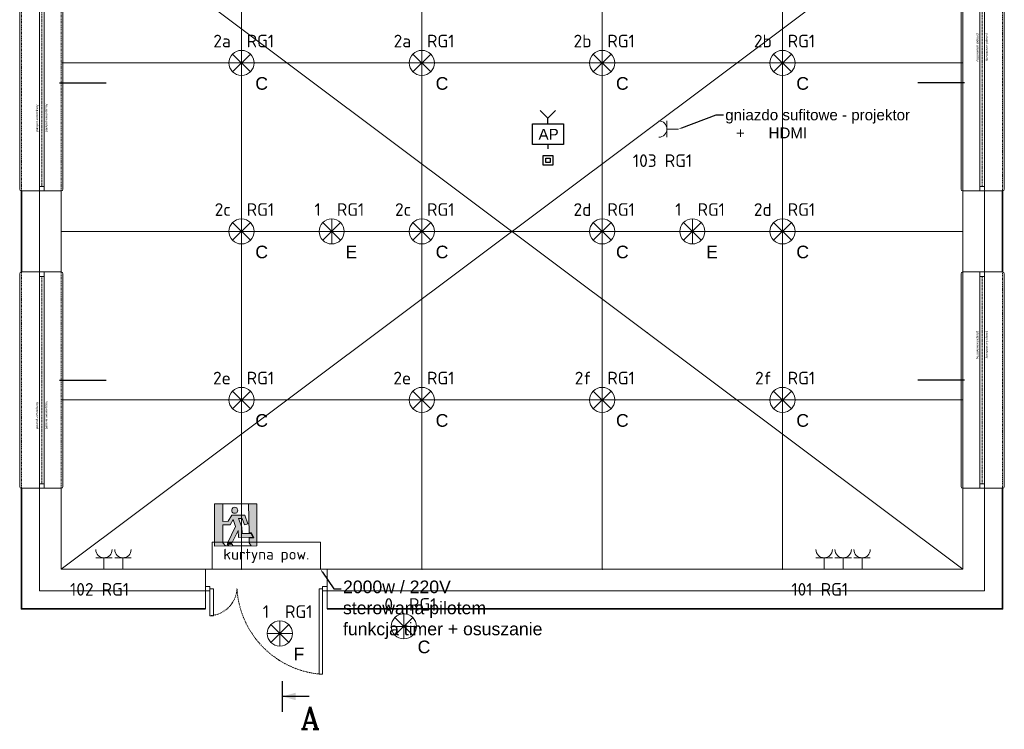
# Model space of a CAD drawing. Header units: millimetres. Extents: x -6697 to 21546, y -3389 to 18959.
# Tile 94 of 153: x 2423 to 3515, y 5432 to 6220. Entities that reach past the tile are written whole.
import ezdxf
from ezdxf import colors
from ezdxf.entities.mleader import LeaderData, LeaderLine
from ezdxf.enums import TextEntityAlignment as Align
from ezdxf.math import Vec2, Vec3

# ---------------------------------------------------------------- set-up
doc = ezdxf.new("R2010")
doc.units = ezdxf.units.MM
doc.linetypes.add('0.5_0.5', pattern=[1, 0.5, -0.5])
doc.linetypes.add('JIS_02_0.7', pattern=[1.35, 0.75, -0.6])
for name, color, linetype in [('BD_txg', 3, 'Continuous'), ('drzwi', 6, 'Continuous'), ('PDF _Geometria', 7, 'Continuous'), ('PDF _Wypełnienia brył', 7, 'Continuous')]:
    doc.layers.add(name, color=color, linetype=linetype)
doc.layers.add('def', color=7, linetype='Continuous', plot=False)
doc.layers.add('pomocnicze', color=6, linetype='Continuous', plot=False)
for name, color, linetype, lineweight in [('elewacje', 7, 'Continuous', 9), ('oswietlenie opisy', 7, 'Continuous', 20), ('oswietlenie oprawy', 150, 'Continuous', 20), ('sciany_wew', 7, 'Continuous', 18), ('sciany_zew', 7, 'Continuous', 35), ('stolarka_mysz_drzwi', 7, 'Continuous', 5), ('stolarka_mysz_okna', 7, 'Continuous', 5), ('tabelka', 7, 'Continuous', 5)]:
    doc.layers.add(name, color=color, linetype=linetype, lineweight=lineweight)
doc.layers.add('gniazda', color=7, linetype='Continuous', lineweight=13, true_color=0x2775b9)
doc.layers.add('wyposażenie', color=7, linetype='Continuous', lineweight=5, true_color=0x999999)
doc.layers.add('pomocnicza', color=6, linetype='Continuous', lineweight=20, plot=False)
doc.styles.add('ISO', font='isocpeur.ttf')
doc.styles.add('ROMANC', font='ROMANC.SHX', dxfattribs={"width": 0.9})
doc.styles.get("Standard").update_dxf_attribs({"font": 'arial.ttf'})

# ---------------------------------------------------------------- blocks, each defined once
blk = doc.blocks.new('ST2')
blk.add_line((13.77, 0), (0, 0))
blk.add_solid([(6.84, -1.95), (6.84, 1.95), (0, 0)])
blk = doc.blocks.new('eprzv')
blk.add_line((47.9, 0), (-47.9, 0))
at = {"xscale": 6, "yscale": 6, "zscale": 6, "rotation": 270}
blk.add_blockref('ST2', (0, 0), dxfattribs=at)
at = {"style": 'ROMANC'}
blk.add_attdef('PRZ', text='', height=70, rotation=270, dxfattribs=at).set_placement((32.1, -86), align=Align.CENTER)
blk = doc.blocks.new('*U315')
at = {"layer": 'pomocnicze'}
blk.add_lwpolyline([(-19.5, -120), (-71.5, -120)], dxfattribs=at)
at = {"layer": 'stolarka_mysz_okna', "linetype": 'JIS_02_0.7'}
for points in [[(-21.5, 0), (-21.5, -240)], [(22.5, 0), (22.5, -240)]]:
    blk.add_lwpolyline(points, dxfattribs=at)
at = {"layer": 'stolarka_mysz_okna'}
for points in [[(-2.5, 0), (-2.5, -5), (2.5, -5), (2.5, 0)], [(-2.5, -235), (-2.5, -240), (2.5, -240), (2.5, -235)]]:
    blk.add_lwpolyline(points, close=True, dxfattribs=at)
for points in [[(-23.5, -2), (-23.5, -238)], [(-2.5, -5), (-2.5, -235)], [(2.5, -5), (2.5, -235)], [(24.5, -2), (24.5, -238)]]:
    blk.add_lwpolyline(points, dxfattribs=at)
at = {"layer": 'stolarka_mysz_okna', "linetype": '0.5_0.5'}
blk.add_lwpolyline([(0, -235), (0, -5)], dxfattribs=at)
at = {"layer": 'stolarka_mysz_okna'}
for centre, start, end in [((-21.5, -2), 90, 180), ((22.5, -2), 0, 90), ((-21.5, -238), 180, 270), ((22.5, -238), 270, 0)]:
    blk.add_arc(centre, 2, start, end, dxfattribs=at)
at = {"style": 'ISO', "flags": 9}
for tag, p in [('KLASA_ODPORNOSCI', (162.7, -22.5)), ('MATERIAL', (162.7, -49.6)), ('KOLOR_OKNA', (163.1, -72.4))]:
    blk.add_attdef(tag, p, '', height=14, dxfattribs=at)
at = {"layer": 'def', "color": 9, "true_color": 0xc7c8ca, "char_height": 2.5, "attachment_point": 1, "rotation": 270}
for s, insert in [('parapet wewnetrzny', (-3.8, -65.4)), ('parapet zewnetrzny', (6.8, -65.4))]:
    blk.add_mtext_dynamic_manual_height_columns(s, width=37.13, gutter_width=12.5, heights=[0], dxfattribs=dict(at, insert=insert))
blk = doc.blocks.new('*U159')
at = {"layer": 'stolarka_mysz_drzwi'}
for points in [[(9, 0), (9, 95), (5, 95), (5, 0)], [(0, -2.5), (5, -2.5), (5, 2.5), (0, 2.5)]]:
    blk.add_lwpolyline(points, close=True, dxfattribs=at)
at = {"layer": 'stolarka_mysz_drzwi', "linetype": 'JIS_02_0.7'}
blk.add_arc((-1.1, -6.1), 101.3, 3.4421, 86.5579, dxfattribs=at)
at = {"style": 'ISO', "flags": 9}
for tag, p in [('MATERIAL', (268, -34.6)), ('KOLOR_DRZWI', (268.4, -55.9)), ('WYPELNIENIE_DRZWI', (268, -77.6))]:
    blk.add_attdef(tag, p, '', height=14, dxfattribs=at)
blk = doc.blocks.new('*U314')
at = {"layer": 'stolarka_mysz_drzwi'}
for points in [[(-9, 0), (-9, 30), (-5, 30), (-5, 0)], [(0, -2.5), (-5, -2.5), (-5, 2.5), (0, 2.5)]]:
    blk.add_lwpolyline(points, close=True, dxfattribs=at)
at = {"layer": 'stolarka_mysz_drzwi', "linetype": 'JIS_02_0.7'}
blk.add_arc((-3.1, -1.9), 32, 93.4421, 176.5579, dxfattribs=at)
at = {"style": 'ISO', "flags": 9}
for tag, p in [('MATERIAL', (168, -34.6)), ('KOLOR_DRZWI', (168.4, -55.9)), ('WYPELNIENIE_DRZWI', (168, -77.6))]:
    blk.add_attdef(tag, p, '', height=14, dxfattribs=at)
blk = doc.blocks.new('*U316')
at = {"layer": 'pomocnicze'}
blk.add_lwpolyline([(19.5, 120), (71.5, 120)], dxfattribs=at)
at = {"layer": 'stolarka_mysz_okna'}
for points in [[(-24.5, 2), (-24.5, 238)], [(-2.5, 5), (-2.5, 235)], [(2.5, 5), (2.5, 235)], [(23.5, 2), (23.5, 238)]]:
    blk.add_lwpolyline(points, dxfattribs=at)
at = {"layer": 'stolarka_mysz_okna', "linetype": 'JIS_02_0.7'}
for points in [[(-22.5, 0), (-22.5, 240)], [(21.5, 0), (21.5, 240)]]:
    blk.add_lwpolyline(points, dxfattribs=at)
at = {"layer": 'stolarka_mysz_okna'}
for points in [[(2.5, 235), (2.5, 240), (-2.5, 240), (-2.5, 235)], [(2.5, 0), (2.5, 5), (-2.5, 5), (-2.5, 0)]]:
    blk.add_lwpolyline(points, close=True, dxfattribs=at)
at = {"layer": 'stolarka_mysz_okna', "linetype": '0.5_0.5'}
blk.add_lwpolyline([(0, 235), (0, 5)], dxfattribs=at)
at = {"layer": 'stolarka_mysz_okna'}
for centre, start, end in [((-22.5, 238), 90, 180), ((21.5, 238), 0, 90), ((-22.5, 2), 180, 270), ((21.5, 2), 270, 0)]:
    blk.add_arc(centre, 2, start, end, dxfattribs=at)
at = {"style": 'ISO', "flags": 9}
for tag, p in [('KLASA_ODPORNOSCI', (162.7, -22.5)), ('MATERIAL', (162.7, -49.6)), ('KOLOR_OKNA', (163.1, -72.4))]:
    blk.add_attdef(tag, p, '', height=14, dxfattribs=at)
at = {"layer": 'def', "color": 9, "true_color": 0xc7c8ca, "char_height": 2.5, "attachment_point": 1, "rotation": 90}
for s, insert in [('parapet zewnetrzny', (-6.8, 65.4)), ('parapet wewnetrzny', (3.8, 65.4))]:
    blk.add_mtext_dynamic_manual_height_columns(s, width=37.13, gutter_width=12.5, heights=[0], dxfattribs=dict(at, insert=insert))
blk = doc.blocks.new('parter')
at = {"layer": 'sciany_wew'}
for points in [[(204, 20), (20, 20), (20, 818)], [(44, 464), (0, 464)], [(44, 374), (44, 464)], [(1044, 464), (1044, 374)], [(1044, 464), (1088, 464)], [(1068, 464), (1068, 374)], [(44, 374), (0, 374)], [(1044, 374), (1088, 374)], [(44, 134), (0, 134)], [(204, 44), (44, 44), (44, 134)], [(1044, 134), (1044, 44), (339, 44)], [(1068, 134), (1068, 20), (339, 20)], [(1044, 134), (1088, 134)], [(204, 44), (204, 0)], [(339, 44), (339, 0)]]:
    blk.add_lwpolyline(points, dxfattribs=at)
at = {"layer": 'sciany_zew'}
for points in [[(0, 374), (0, 464)], [(1088, 464), (1088, 374)], [(204, 0), (0, 0), (0, 134)], [(1088, 134), (1088, 0), (339, 0)]]:
    blk.add_lwpolyline(points, dxfattribs=at)
at = {"layer": 'sciany_wew', "rotation": 180}
for name, p in [('*U314', (204, 22.5)), ('*U159', (339, 22.5))]:
    blk.add_blockref(name, p, dxfattribs=at)
at = {"layer": 'stolarka_mysz_okna'}
for name, p in [('*U316', (22.5, 464)), ('*U315', (1065.5, 704)), ('*U316', (22.5, 134)), ('*U315', (1065.5, 374))]:
    blk.add_blockref(name, p, dxfattribs=at)
blk = doc.blocks.new('zarowa')
at = {"layer": 'oswietlenie oprawy', "color": 152, "true_color": 0x2776bb}
for p, q in [((-6.78, -6.78), (6.78, 6.78)), ((6.78, -6.78), (-6.78, 6.78))]:
    blk.add_line(p, q, dxfattribs=at)
blk.add_circle((0, 0), 9.58, dxfattribs=at)
blk = doc.blocks.new('*U229')
at = {"layer": 'pomocnicza'}
blk.add_lwpolyline([(0, 0), (0, 13.9), (0, -13.9), (0, 0), (13.9, 0), (-13.9, 0)], dxfattribs=at)
at = {"layer": 'oswietlenie oprawy', "xscale": 1.451999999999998, "yscale": 1.451999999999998, "zscale": 1.451999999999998, "rotation": 90}
blk.add_blockref('zarowa', (0, 0), dxfattribs=at)
at = {"style": 'ISO', "flags": 8}
blk.add_attdef('OBWOD_NR', text='', height=14, dxfattribs=at).set_placement((-11.9, 13.1), align=Align.BOTTOM_RIGHT)
at = {"layer": 'oswietlenie opisy', "color": 1, "true_color": 0xff0000, "insert": (15.3, -15.8), "char_height": 14, "width": 49.316, "attachment_point": 1}
blk.add_mtext('F', dxfattribs=at)
at = {"layer": 'oswietlenie opisy', "style": 'ISO', "flags": 8}
blk.add_attdef('ROZDZIELNIA_NR', text='', height=14, dxfattribs=at).set_placement((5.7, 13.1), align=Align.BOTTOM_LEFT)
blk = doc.blocks.new('ewakuacja')
at = {"layer": 'PDF _Wypełnienia brył', "true_color": 0x00ff00}
h = blk.add_hatch(color=3, dxfattribs=at)
h.paths.add_polyline_path([(47.1, 47.1), (0, 47.1), (0, 0), (47.1, 0.4), (47.1, 47.1)], flags=0)
h.paths.add_polyline_path([(9.2, 47.1), (37.9, 47.1), (38.3, 15), (41.2, 15), (43.8, 9.2), (38.3, 9.2), (38.3, 3.8), (40.8, 0.4), (20.8, 0.4), (19.2, 2.5), (14.2, 2.5), (15.8, 0.4), (12.1, 0.4), (9.2, 3.8), (9.2, 23.8), (17.5, 23.8), (20.8, 29.6), (23.3, 22.1), (14.6, 3.3), (19.2, 3.3), (26.2, 17.5), (26.7, 9.6), (42.5, 10), (40.8, 14.2), (30.8, 14.2), (30.4, 21.2), (26.7, 30.8), (30.8, 30.8), (33.3, 23.8), (37.1, 25), (33.8, 34.6), (19.2, 34.6), (15, 27.9), (9.2, 27.5), (9.2, 47.1)], flags=0)
h.paths.add_polyline_path([(25.8, 40), (25.4, 40.8), (25, 41.7), (24.6, 42.5), (23.3, 42.9), (22.5, 43.3), (21.2, 42.9), (20.4, 42.5), (19.6, 41.7), (19.2, 40.8), (19.2, 38.8), (19.6, 37.9), (20.4, 37.1), (21.2, 36.7), (23.3, 36.7), (24.6, 37.1), (25, 37.9), (25.4, 38.8), (25.8, 40)], flags=0)
at = {"layer": 'PDF _Geometria', "color": 3, "lineweight": 5, "true_color": 0x00ff00}
for points in [[(47.1, 47.1), (0, 47.1), (0, 0), (47.1, 0.4)], [(9.2, 47.1), (37.9, 47.1), (38.3, 15), (41.2, 15), (43.8, 9.2), (38.3, 9.2), (38.3, 3.8), (40.8, 0.4), (20.8, 0.4), (19.2, 2.5), (14.2, 2.5), (15.8, 0.4), (12.1, 0.4), (9.2, 3.8), (9.2, 23.8), (17.5, 23.8), (20.8, 29.6), (23.3, 22.1), (14.6, 3.3), (19.2, 3.3), (26.2, 17.5), (26.7, 9.6), (42.5, 10), (40.8, 14.2), (30.8, 14.2), (30.4, 21.2), (26.7, 30.8), (30.8, 30.8), (33.3, 23.8), (37.1, 25), (33.8, 34.6), (19.2, 34.6), (15, 27.9), (9.2, 27.5)], [(25.8, 40), (25.4, 40.8), (25, 41.7), (24.6, 42.5), (23.3, 42.9), (22.5, 43.3), (21.2, 42.9), (20.4, 42.5), (19.6, 41.7), (19.2, 40.8), (19.2, 38.8), (19.6, 37.9), (20.4, 37.1), (21.2, 36.7), (23.3, 36.7), (24.6, 37.1), (25, 37.9), (25.4, 38.8)]]:
    blk.add_lwpolyline(points, close=True, dxfattribs=at)
blk = doc.blocks.new('*U233')
at = {"layer": 'pomocnicza'}
blk.add_lwpolyline([(0, 0), (0, 13.9), (0, -13.9), (0, 0), (13.9, 0), (-13.9, 0)], dxfattribs=at)
at = {"layer": 'oswietlenie oprawy', "xscale": 1.451999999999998, "yscale": 1.451999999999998, "zscale": 1.451999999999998, "rotation": 90}
blk.add_blockref('zarowa', (0, 0), dxfattribs=at)
at = {"style": 'ISO', "flags": 8}
blk.add_attdef('OBWOD_NR', text='', height=14, dxfattribs=at).set_placement((-11.9, 13.1), align=Align.BOTTOM_RIGHT)
at = {"layer": 'oswietlenie opisy', "color": 1, "true_color": 0xff0000, "insert": (15.3, -15.8), "char_height": 14, "width": 49.316, "attachment_point": 1}
blk.add_mtext('E', dxfattribs=at)
at = {"layer": 'oswietlenie opisy', "style": 'ISO', "flags": 8}
blk.add_attdef('ROZDZIELNIA_NR', text='', height=14, dxfattribs=at).set_placement((5.7, 13.1), align=Align.BOTTOM_LEFT)
blk = doc.blocks.new('*U234')
at = {"layer": 'pomocnicza'}
blk.add_lwpolyline([(0, 0), (0, 13.9), (0, -13.9), (0, 0), (13.9, 0), (-13.9, 0)], dxfattribs=at)
at = {"layer": 'oswietlenie oprawy', "xscale": 1.451999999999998, "yscale": 1.451999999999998, "zscale": 1.451999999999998, "rotation": 90}
blk.add_blockref('zarowa', (0, 0), dxfattribs=at)
at = {"style": 'ISO', "flags": 8}
blk.add_attdef('OBWOD_NR', text='', height=14, dxfattribs=at).set_placement((-11.9, 13.1), align=Align.BOTTOM_RIGHT)
at = {"layer": 'oswietlenie opisy', "color": 1, "true_color": 0xff0000, "insert": (15.3, -15.8), "char_height": 14, "width": 49.316, "attachment_point": 1}
blk.add_mtext('E', dxfattribs=at)
at = {"layer": 'oswietlenie opisy', "style": 'ISO', "flags": 8}
blk.add_attdef('ROZDZIELNIA_NR', text='', height=14, dxfattribs=at).set_placement((5.7, 13.1), align=Align.BOTTOM_LEFT)
blk = doc.blocks.new('*U246')
at = {"layer": 'pomocnicza'}
blk.add_lwpolyline([(0, 0), (0, 13.9), (0, -13.9), (0, 0), (13.9, 0), (-13.9, 0)], dxfattribs=at)
at = {"layer": 'oswietlenie oprawy', "xscale": 1.451999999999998, "yscale": 1.451999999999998, "zscale": 1.451999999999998, "rotation": 90}
blk.add_blockref('zarowa', (0, 0), dxfattribs=at)
at = {"style": 'ISO', "flags": 8}
blk.add_attdef('OBWOD_NR', text='', height=14, dxfattribs=at).set_placement((-11.9, 13.1), align=Align.BOTTOM_RIGHT)
at = {"layer": 'oswietlenie opisy', "color": 1, "true_color": 0xff0000, "insert": (15.3, -15.8), "char_height": 14, "width": 49.316, "attachment_point": 1}
blk.add_mtext('{\\C256;C}', dxfattribs=at)
at = {"layer": 'oswietlenie opisy', "style": 'ISO', "flags": 8}
blk.add_attdef('ROZDZIELNIA_NR', text='', height=14, dxfattribs=at).set_placement((5.7, 13.1), align=Align.BOTTOM_LEFT)
blk = doc.blocks.new('*U247')
at = {"layer": 'pomocnicza'}
blk.add_lwpolyline([(0, 0), (0, 13.9), (0, -13.9), (0, 0), (13.9, 0), (-13.9, 0)], dxfattribs=at)
at = {"layer": 'oswietlenie oprawy', "xscale": 1.451999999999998, "yscale": 1.451999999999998, "zscale": 1.451999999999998, "rotation": 90}
blk.add_blockref('zarowa', (0, 0), dxfattribs=at)
at = {"style": 'ISO', "flags": 8}
blk.add_attdef('OBWOD_NR', text='', height=14, dxfattribs=at).set_placement((-11.9, 13.1), align=Align.BOTTOM_RIGHT)
at = {"layer": 'oswietlenie opisy', "color": 1, "true_color": 0xff0000, "insert": (15.3, -15.8), "char_height": 14, "width": 49.316, "attachment_point": 1}
blk.add_mtext('{\\C256;C}', dxfattribs=at)
at = {"layer": 'oswietlenie opisy', "style": 'ISO', "flags": 8}
blk.add_attdef('ROZDZIELNIA_NR', text='', height=14, dxfattribs=at).set_placement((5.7, 13.1), align=Align.BOTTOM_LEFT)
blk = doc.blocks.new('*U249')
at = {"layer": 'pomocnicza'}
blk.add_lwpolyline([(0, 0), (0, 13.9), (0, -13.9), (0, 0), (13.9, 0), (-13.9, 0)], dxfattribs=at)
at = {"layer": 'oswietlenie oprawy', "xscale": 1.451999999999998, "yscale": 1.451999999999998, "zscale": 1.451999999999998, "rotation": 90}
blk.add_blockref('zarowa', (0, 0), dxfattribs=at)
at = {"style": 'ISO', "flags": 8}
blk.add_attdef('OBWOD_NR', text='', height=14, dxfattribs=at).set_placement((-11.9, 13.1), align=Align.BOTTOM_RIGHT)
at = {"layer": 'oswietlenie opisy', "color": 1, "true_color": 0xff0000, "insert": (15.3, -15.8), "char_height": 14, "width": 49.316, "attachment_point": 1}
blk.add_mtext('{\\C256;C}', dxfattribs=at)
at = {"layer": 'oswietlenie opisy', "style": 'ISO', "flags": 8}
blk.add_attdef('ROZDZIELNIA_NR', text='', height=14, dxfattribs=at).set_placement((5.7, 13.1), align=Align.BOTTOM_LEFT)
blk = doc.blocks.new('*U248')
at = {"layer": 'pomocnicza'}
blk.add_lwpolyline([(0, 0), (0, 13.9), (0, -13.9), (0, 0), (13.9, 0), (-13.9, 0)], dxfattribs=at)
at = {"layer": 'oswietlenie oprawy', "xscale": 1.451999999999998, "yscale": 1.451999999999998, "zscale": 1.451999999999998, "rotation": 90}
blk.add_blockref('zarowa', (0, 0), dxfattribs=at)
at = {"style": 'ISO', "flags": 8}
blk.add_attdef('OBWOD_NR', text='', height=14, dxfattribs=at).set_placement((-11.9, 13.1), align=Align.BOTTOM_RIGHT)
at = {"layer": 'oswietlenie opisy', "color": 1, "true_color": 0xff0000, "insert": (15.3, -15.8), "char_height": 14, "width": 49.316, "attachment_point": 1}
blk.add_mtext('{\\C256;C}', dxfattribs=at)
at = {"layer": 'oswietlenie opisy', "style": 'ISO', "flags": 8}
blk.add_attdef('ROZDZIELNIA_NR', text='', height=14, dxfattribs=at).set_placement((5.7, 13.1), align=Align.BOTTOM_LEFT)
blk = doc.blocks.new('*U253')
at = {"layer": 'pomocnicza'}
blk.add_lwpolyline([(0, 0), (0, 13.9), (0, -13.9), (0, 0), (13.9, 0), (-13.9, 0)], dxfattribs=at)
at = {"layer": 'oswietlenie oprawy', "xscale": 1.451999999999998, "yscale": 1.451999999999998, "zscale": 1.451999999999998, "rotation": 90}
blk.add_blockref('zarowa', (0, 0), dxfattribs=at)
at = {"style": 'ISO', "flags": 8}
blk.add_attdef('OBWOD_NR', text='', height=14, dxfattribs=at).set_placement((-11.9, 13.1), align=Align.BOTTOM_RIGHT)
at = {"layer": 'oswietlenie opisy', "color": 1, "true_color": 0xff0000, "insert": (15.3, -15.8), "char_height": 14, "width": 49.316, "attachment_point": 1}
blk.add_mtext('{\\C256;C}', dxfattribs=at)
at = {"layer": 'oswietlenie opisy', "style": 'ISO', "flags": 8}
blk.add_attdef('ROZDZIELNIA_NR', text='', height=14, dxfattribs=at).set_placement((5.7, 13.1), align=Align.BOTTOM_LEFT)
blk = doc.blocks.new('*U251')
at = {"layer": 'pomocnicza'}
blk.add_lwpolyline([(0, 0), (0, 13.9), (0, -13.9), (0, 0), (13.9, 0), (-13.9, 0)], dxfattribs=at)
at = {"layer": 'oswietlenie oprawy', "xscale": 1.451999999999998, "yscale": 1.451999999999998, "zscale": 1.451999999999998, "rotation": 90}
blk.add_blockref('zarowa', (0, 0), dxfattribs=at)
at = {"style": 'ISO', "flags": 8}
blk.add_attdef('OBWOD_NR', text='', height=14, dxfattribs=at).set_placement((-11.9, 13.1), align=Align.BOTTOM_RIGHT)
at = {"layer": 'oswietlenie opisy', "color": 1, "true_color": 0xff0000, "insert": (15.3, -15.8), "char_height": 14, "width": 49.316, "attachment_point": 1}
blk.add_mtext('{\\C256;C}', dxfattribs=at)
at = {"layer": 'oswietlenie opisy', "style": 'ISO', "flags": 8}
blk.add_attdef('ROZDZIELNIA_NR', text='', height=14, dxfattribs=at).set_placement((5.7, 13.1), align=Align.BOTTOM_LEFT)
blk = doc.blocks.new('*U252')
at = {"layer": 'pomocnicza'}
blk.add_lwpolyline([(0, 0), (0, 13.9), (0, -13.9), (0, 0), (13.9, 0), (-13.9, 0)], dxfattribs=at)
at = {"layer": 'oswietlenie oprawy', "xscale": 1.451999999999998, "yscale": 1.451999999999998, "zscale": 1.451999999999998, "rotation": 90}
blk.add_blockref('zarowa', (0, 0), dxfattribs=at)
at = {"style": 'ISO', "flags": 8}
blk.add_attdef('OBWOD_NR', text='', height=14, dxfattribs=at).set_placement((-11.9, 13.1), align=Align.BOTTOM_RIGHT)
at = {"layer": 'oswietlenie opisy', "color": 1, "true_color": 0xff0000, "insert": (15.3, -15.8), "char_height": 14, "width": 49.316, "attachment_point": 1}
blk.add_mtext('{\\C256;C}', dxfattribs=at)
at = {"layer": 'oswietlenie opisy', "style": 'ISO', "flags": 8}
blk.add_attdef('ROZDZIELNIA_NR', text='', height=14, dxfattribs=at).set_placement((5.7, 13.1), align=Align.BOTTOM_LEFT)
blk = doc.blocks.new('*U250')
at = {"layer": 'pomocnicza'}
blk.add_lwpolyline([(0, 0), (0, 13.9), (0, -13.9), (0, 0), (13.9, 0), (-13.9, 0)], dxfattribs=at)
at = {"layer": 'oswietlenie oprawy', "xscale": 1.451999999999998, "yscale": 1.451999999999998, "zscale": 1.451999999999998, "rotation": 90}
blk.add_blockref('zarowa', (0, 0), dxfattribs=at)
at = {"style": 'ISO', "flags": 8}
blk.add_attdef('OBWOD_NR', text='', height=14, dxfattribs=at).set_placement((-11.9, 13.1), align=Align.BOTTOM_RIGHT)
at = {"layer": 'oswietlenie opisy', "color": 1, "true_color": 0xff0000, "insert": (15.3, -15.8), "char_height": 14, "width": 49.316, "attachment_point": 1}
blk.add_mtext('{\\C256;C}', dxfattribs=at)
at = {"layer": 'oswietlenie opisy', "style": 'ISO', "flags": 8}
blk.add_attdef('ROZDZIELNIA_NR', text='', height=14, dxfattribs=at).set_placement((5.7, 13.1), align=Align.BOTTOM_LEFT)
blk = doc.blocks.new('*U254')
at = {"layer": 'pomocnicza'}
blk.add_lwpolyline([(0, 0), (0, 13.9), (0, -13.9), (0, 0), (13.9, 0), (-13.9, 0)], dxfattribs=at)
at = {"layer": 'oswietlenie oprawy', "xscale": 1.451999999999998, "yscale": 1.451999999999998, "zscale": 1.451999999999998, "rotation": 90}
blk.add_blockref('zarowa', (0, 0), dxfattribs=at)
at = {"style": 'ISO', "flags": 8}
blk.add_attdef('OBWOD_NR', text='', height=14, dxfattribs=at).set_placement((-11.9, 13.1), align=Align.BOTTOM_RIGHT)
at = {"layer": 'oswietlenie opisy', "color": 1, "true_color": 0xff0000, "insert": (15.3, -15.8), "char_height": 14, "width": 49.316, "attachment_point": 1}
blk.add_mtext('{\\C256;C}', dxfattribs=at)
at = {"layer": 'oswietlenie opisy', "style": 'ISO', "flags": 8}
blk.add_attdef('ROZDZIELNIA_NR', text='', height=14, dxfattribs=at).set_placement((5.7, 13.1), align=Align.BOTTOM_LEFT)
blk = doc.blocks.new('*U255')
at = {"layer": 'pomocnicza'}
blk.add_lwpolyline([(0, 0), (0, 13.9), (0, -13.9), (0, 0), (13.9, 0), (-13.9, 0)], dxfattribs=at)
at = {"layer": 'oswietlenie oprawy', "xscale": 1.451999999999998, "yscale": 1.451999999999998, "zscale": 1.451999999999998, "rotation": 90}
blk.add_blockref('zarowa', (0, 0), dxfattribs=at)
at = {"style": 'ISO', "flags": 8}
blk.add_attdef('OBWOD_NR', text='', height=14, dxfattribs=at).set_placement((-11.9, 13.1), align=Align.BOTTOM_RIGHT)
at = {"layer": 'oswietlenie opisy', "color": 1, "true_color": 0xff0000, "insert": (15.3, -15.8), "char_height": 14, "width": 49.316, "attachment_point": 1}
blk.add_mtext('{\\C256;C}', dxfattribs=at)
at = {"layer": 'oswietlenie opisy', "style": 'ISO', "flags": 8}
blk.add_attdef('ROZDZIELNIA_NR', text='', height=14, dxfattribs=at).set_placement((5.7, 13.1), align=Align.BOTTOM_LEFT)
blk = doc.blocks.new('*U256')
at = {"layer": 'pomocnicza'}
blk.add_lwpolyline([(0, 0), (0, 13.9), (0, -13.9), (0, 0), (13.9, 0), (-13.9, 0)], dxfattribs=at)
at = {"layer": 'oswietlenie oprawy', "xscale": 1.451999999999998, "yscale": 1.451999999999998, "zscale": 1.451999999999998, "rotation": 90}
blk.add_blockref('zarowa', (0, 0), dxfattribs=at)
at = {"style": 'ISO', "flags": 8}
blk.add_attdef('OBWOD_NR', text='', height=14, dxfattribs=at).set_placement((-11.9, 13.1), align=Align.BOTTOM_RIGHT)
at = {"layer": 'oswietlenie opisy', "color": 1, "true_color": 0xff0000, "insert": (15.3, -15.8), "char_height": 14, "width": 49.316, "attachment_point": 1}
blk.add_mtext('{\\C256;C}', dxfattribs=at)
at = {"layer": 'oswietlenie opisy', "style": 'ISO', "flags": 8}
blk.add_attdef('ROZDZIELNIA_NR', text='', height=14, dxfattribs=at).set_placement((5.7, 13.1), align=Align.BOTTOM_LEFT)
blk = doc.blocks.new('*U257')
at = {"layer": 'pomocnicza'}
blk.add_lwpolyline([(0, 0), (0, 13.9), (0, -13.9), (0, 0), (13.9, 0), (-13.9, 0)], dxfattribs=at)
at = {"layer": 'oswietlenie oprawy', "xscale": 1.451999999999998, "yscale": 1.451999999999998, "zscale": 1.451999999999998, "rotation": 90}
blk.add_blockref('zarowa', (0, 0), dxfattribs=at)
at = {"style": 'ISO', "flags": 8}
blk.add_attdef('OBWOD_NR', text='', height=14, dxfattribs=at).set_placement((-11.9, 13.1), align=Align.BOTTOM_RIGHT)
at = {"layer": 'oswietlenie opisy', "color": 1, "true_color": 0xff0000, "insert": (15.3, -15.8), "char_height": 14, "width": 49.316, "attachment_point": 1}
blk.add_mtext('{\\C256;C}', dxfattribs=at)
at = {"layer": 'oswietlenie opisy', "style": 'ISO', "flags": 8}
blk.add_attdef('ROZDZIELNIA_NR', text='', height=14, dxfattribs=at).set_placement((5.7, 13.1), align=Align.BOTTOM_LEFT)
blk = doc.blocks.new('GNIAZDO 220')
at = {"layer": 'gniazda', "color": 152, "true_color": 0x2776bb}
for p, q in [((0, 0), (0, -12.8)), ((-9.1, -12.8), (9.1, -12.8))]:
    blk.add_line(p, q, dxfattribs=at)
blk.add_arc((0, -21.9), 9.1, 0, 180, dxfattribs=at)
blk = doc.blocks.new('*U262')
at = {"layer": 'gniazda', "rotation": 180}
for p in [(0, 0), (21.1, 0), (42.1, 0)]:
    blk.add_blockref('GNIAZDO 220', p, dxfattribs=at)
at = {"color": 7, "style": 'ISO', "flags": 12}
blk.add_attdef('NR_OBWODU_GNIAZD', text='', height=14, dxfattribs=at).set_placement((-4.9, -22.2), align=Align.MIDDLE_CENTER)
blk = doc.blocks.new('*U263')
at = {"layer": 'gniazda', "rotation": 180}
for p in [(0, 0), (21.1, 0)]:
    blk.add_blockref('GNIAZDO 220', p, dxfattribs=at)
at = {"color": 7, "style": 'ISO', "flags": 12}
blk.add_attdef('NR_OBWODU_GNIAZD', text='', height=14, dxfattribs=at).set_placement((-4.9, -22.2), align=Align.MIDDLE_CENTER)
blk = doc.blocks.new('*U264')
at = {"layer": 'gniazda', "rotation": 269.9999999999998}
blk.add_blockref('GNIAZDO 220', (0, 0), dxfattribs=at)
at = {"color": 7, "style": 'ISO', "flags": 12}
blk.add_attdef('NR_OBWODU_GNIAZD', text='', height=14, dxfattribs=at).set_placement((-17.7, -35.1), align=Align.MIDDLE_CENTER)
blk = doc.blocks.new('*U355')
at = {"layer": 'pomocnicza'}
blk.add_lwpolyline([(0, 0), (0, 13.9), (0, -13.9), (0, 0), (13.9, 0), (-13.9, 0)], dxfattribs=at)
at = {"layer": 'oswietlenie oprawy', "xscale": 1.451999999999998, "yscale": 1.451999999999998, "zscale": 1.451999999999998, "rotation": 90}
blk.add_blockref('zarowa', (0, 0), dxfattribs=at)
at = {"style": 'ISO', "flags": 8}
blk.add_attdef('OBWOD_NR', text='', height=14, dxfattribs=at).set_placement((-11.9, 13.1), align=Align.BOTTOM_RIGHT)
at = {"layer": 'oswietlenie opisy', "color": 1, "true_color": 0xff0000, "insert": (15.3, -15.8), "char_height": 14, "width": 49.316, "attachment_point": 1}
blk.add_mtext('{\\C256;C}', dxfattribs=at)
at = {"layer": 'oswietlenie opisy', "style": 'ISO', "flags": 8}
blk.add_attdef('ROZDZIELNIA_NR', text='', height=14, dxfattribs=at).set_placement((5.7, 13.1), align=Align.BOTTOM_LEFT)

msp = doc.modelspace()

# ---------------------------------------------------------------- linework, layer by layer
at = {"layer": 'drzwi'}
for points in [[(3008.61, 6104.11), (3008.61, 6110.11), (3000.12, 6118.59), (3008.61, 6110.11), (3017.09, 6118.59)], [(3008.61, 6081.06), (3008.61, 6076.06)]]:
    msp.add_lwpolyline(points, dxfattribs=at)
for points in [[(2991.56, 6104.11), (3025.65, 6104.11), (3025.65, 6081.06), (2991.56, 6081.06)], [(3003.14, 6068.85), (3014.07, 6068.85), (3014.07, 6057.92), (3003.14, 6057.92)], [(3006.14, 6065.85), (3011.07, 6065.85), (3011.07, 6060.92), (3006.14, 6060.92)]]:
    msp.add_lwpolyline(points, close=True, dxfattribs=at)
at = {"layer": 'elewacje'}
for p in [(3118.7, 6097.06), (3468.7, 5984.56), (3118.7, 5872.06), (2668.7, 5609.56), (2868.7, 5609.56), (3068.7, 5609.56), (3268.7, 5609.56)]:
    msp.add_point(p, dxfattribs=at)
at = {"layer": 'pomocnicza'}
for points in [[(2468.7, 6359.56), (3468.7, 5609.56), (3468.7, 6359.56), (2468.7, 5609.56)], [(2668.7, 5609.56), (2668.7, 6359.56)], [(2868.7, 5609.56), (2868.7, 6359.56)], [(3068.7, 5609.56), (3068.7, 6359.56)], [(3268.7, 5609.56), (3268.7, 6359.56)], [(3468.7, 6171.56), (2468.7, 6171.56)], [(3468.7, 5984.56), (2468.7, 5984.56)], [(3468.7, 5797.56), (2468.7, 5797.56)], [(2468.7, 5609.56), (3468.7, 5609.56)]]:
    msp.add_lwpolyline(points, dxfattribs=at)
at = {"layer": 'wyposażenie'}
msp.add_lwpolyline([(2636.25, 5609.56), (2756.25, 5609.56), (2756.25, 5639.56), (2636.25, 5639.56)], close=True, dxfattribs=at)

# ---------------------------------------------------------------- block references
ref = msp.add_blockref('*U246', (2668.7, 6171.56))
ref.add_attrib('ROZDZIELNIA_NR', 'RG1', dxfattribs={"layer": 'oswietlenie opisy', "height": 14, "style": 'ISO'}).set_placement((2674.43, 6184.64), align=Align.BOTTOM_LEFT)
ref.add_attrib('OBWOD_NR', '2a', dxfattribs={"height": 14, "style": 'ISO'}).set_placement((2656.81, 6184.64), align=Align.BOTTOM_RIGHT)
ref = msp.add_blockref('*U247', (2868.7, 6171.56))
ref.add_attrib('ROZDZIELNIA_NR', 'RG1', dxfattribs={"layer": 'oswietlenie opisy', "height": 14, "style": 'ISO'}).set_placement((2874.43, 6184.64), align=Align.BOTTOM_LEFT)
ref.add_attrib('OBWOD_NR', '2a', dxfattribs={"height": 14, "style": 'ISO'}).set_placement((2856.81, 6184.64), align=Align.BOTTOM_RIGHT)
ref = msp.add_blockref('*U249', (3068.7, 6171.56))
ref.add_attrib('ROZDZIELNIA_NR', 'RG1', dxfattribs={"layer": 'oswietlenie opisy', "height": 14, "style": 'ISO'}).set_placement((3074.43, 6184.64), align=Align.BOTTOM_LEFT)
ref.add_attrib('OBWOD_NR', '2b', dxfattribs={"height": 14, "style": 'ISO'}).set_placement((3056.81, 6184.64), align=Align.BOTTOM_RIGHT)
ref = msp.add_blockref('*U248', (3268.7, 6171.56))
ref.add_attrib('ROZDZIELNIA_NR', 'RG1', dxfattribs={"layer": 'oswietlenie opisy', "height": 14, "style": 'ISO'}).set_placement((3274.43, 6184.64), align=Align.BOTTOM_LEFT)
ref.add_attrib('OBWOD_NR', '2b', dxfattribs={"height": 14, "style": 'ISO'}).set_placement((3256.81, 6184.64), align=Align.BOTTOM_RIGHT)
ref = msp.add_blockref('*U252', (3068.7, 5984.56))
ref.add_attrib('ROZDZIELNIA_NR', 'RG1', dxfattribs={"layer": 'oswietlenie opisy', "height": 14, "style": 'ISO'}).set_placement((3074.43, 5997.64), align=Align.BOTTOM_LEFT)
ref.add_attrib('OBWOD_NR', '2d', dxfattribs={"height": 14, "style": 'ISO'}).set_placement((3056.81, 5997.64), align=Align.BOTTOM_RIGHT)
ref = msp.add_blockref('*U250', (3268.7, 5984.56))
ref.add_attrib('ROZDZIELNIA_NR', 'RG1', dxfattribs={"layer": 'oswietlenie opisy', "height": 14, "style": 'ISO'}).set_placement((3274.43, 5997.64), align=Align.BOTTOM_LEFT)
ref.add_attrib('OBWOD_NR', '2d', dxfattribs={"height": 14, "style": 'ISO'}).set_placement((3256.81, 5997.64), align=Align.BOTTOM_RIGHT)
ref = msp.add_blockref('*U253', (2668.7, 5984.56))
ref.add_attrib('ROZDZIELNIA_NR', 'RG1', dxfattribs={"layer": 'oswietlenie opisy', "height": 14, "style": 'ISO'}).set_placement((2674.43, 5997.64), align=Align.BOTTOM_LEFT)
ref.add_attrib('OBWOD_NR', '2c', dxfattribs={"height": 14, "style": 'ISO'}).set_placement((2656.81, 5997.64), align=Align.BOTTOM_RIGHT)
ref = msp.add_blockref('*U233', (2768.7, 5984.56))
ref.add_attrib('ROZDZIELNIA_NR', 'RG1', dxfattribs={"layer": 'oswietlenie opisy', "height": 14, "style": 'ISO'}).set_placement((2774.43, 5997.64), align=Align.BOTTOM_LEFT)
ref.add_attrib('OBWOD_NR', '1', dxfattribs={"height": 14, "style": 'ISO'}).set_placement((2756.81, 5997.64), align=Align.BOTTOM_RIGHT)
ref = msp.add_blockref('*U251', (2868.7, 5984.56))
ref.add_attrib('ROZDZIELNIA_NR', 'RG1', dxfattribs={"layer": 'oswietlenie opisy', "height": 14, "style": 'ISO'}).set_placement((2874.43, 5997.64), align=Align.BOTTOM_LEFT)
ref.add_attrib('OBWOD_NR', '2c', dxfattribs={"height": 14, "style": 'ISO'}).set_placement((2856.81, 5997.64), align=Align.BOTTOM_RIGHT)
ref = msp.add_blockref('*U234', (3168.7, 5984.56))
ref.add_attrib('ROZDZIELNIA_NR', 'RG1', dxfattribs={"layer": 'oswietlenie opisy', "height": 14, "style": 'ISO'}).set_placement((3174.43, 5997.64), align=Align.BOTTOM_LEFT)
ref.add_attrib('OBWOD_NR', '1', dxfattribs={"height": 14, "style": 'ISO'}).set_placement((3156.81, 5997.64), align=Align.BOTTOM_RIGHT)
ref = msp.add_blockref('*U254', (2668.7, 5797.56))
ref.add_attrib('ROZDZIELNIA_NR', 'RG1', dxfattribs={"layer": 'oswietlenie opisy', "height": 14, "style": 'ISO'}).set_placement((2674.43, 5810.64), align=Align.BOTTOM_LEFT)
ref.add_attrib('OBWOD_NR', '2e', dxfattribs={"height": 14, "style": 'ISO'}).set_placement((2656.81, 5810.64), align=Align.BOTTOM_RIGHT)
ref = msp.add_blockref('*U255', (2868.7, 5797.56))
ref.add_attrib('ROZDZIELNIA_NR', 'RG1', dxfattribs={"layer": 'oswietlenie opisy', "height": 14, "style": 'ISO'}).set_placement((2874.43, 5810.64), align=Align.BOTTOM_LEFT)
ref.add_attrib('OBWOD_NR', '2e', dxfattribs={"height": 14, "style": 'ISO'}).set_placement((2856.81, 5810.64), align=Align.BOTTOM_RIGHT)
ref = msp.add_blockref('*U256', (3068.7, 5797.56))
ref.add_attrib('ROZDZIELNIA_NR', 'RG1', dxfattribs={"layer": 'oswietlenie opisy', "height": 14, "style": 'ISO'}).set_placement((3074.43, 5810.64), align=Align.BOTTOM_LEFT)
ref.add_attrib('OBWOD_NR', '2f', dxfattribs={"height": 14, "style": 'ISO'}).set_placement((3056.81, 5810.64), align=Align.BOTTOM_RIGHT)
ref = msp.add_blockref('*U257', (3268.7, 5797.56))
ref.add_attrib('ROZDZIELNIA_NR', 'RG1', dxfattribs={"layer": 'oswietlenie opisy', "height": 14, "style": 'ISO'}).set_placement((3274.43, 5810.64), align=Align.BOTTOM_LEFT)
ref.add_attrib('OBWOD_NR', '2f', dxfattribs={"height": 14, "style": 'ISO'}).set_placement((3256.81, 5810.64), align=Align.BOTTOM_RIGHT)
msp.add_blockref('ewakuacja', (2638.74, 5635.15))
ref = msp.add_blockref('*U229', (2711.22, 5538.34))
ref.add_attrib('ROZDZIELNIA_NR', 'RG1', dxfattribs={"layer": 'oswietlenie opisy', "height": 14, "style": 'ISO'}).set_placement((2716.95, 5551.42), align=Align.BOTTOM_LEFT)
ref.add_attrib('OBWOD_NR', '1', dxfattribs={"height": 14, "style": 'ISO'}).set_placement((2699.33, 5551.42), align=Align.BOTTOM_RIGHT)
ref = msp.add_blockref('*U355', (2848.71, 5546.27))
ref.add_attrib('ROZDZIELNIA_NR', 'RG1', dxfattribs={"layer": 'oswietlenie opisy', "height": 14, "style": 'ISO'}).set_placement((2854.44, 5559.35), align=Align.BOTTOM_LEFT)
ref.add_attrib('OBWOD_NR', '0', dxfattribs={"height": 14, "style": 'ISO'}).set_placement((2836.81, 5559.35), align=Align.BOTTOM_RIGHT)
at = {"layer": 'BD_txg', "color": 2}
ref = msp.add_blockref('eprzv', (2714.27, 5468.48), dxfattribs=dict(at, xscale=-0.357142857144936, yscale=0.357142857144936, zscale=0.357142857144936, rotation=90))
ref.add_attrib('PRZ', 'A', dxfattribs={"layer": '0', "height": 25, "style": 'ROMANC'}).set_placement((2744.98, 5432), align=Align.CENTER)
at = {"layer": 'gniazda'}
ref = msp.add_blockref('*U264', (3153.37, 6098.17), dxfattribs=at)
ref.add_attrib('NR_OBWODU_GNIAZD', '103 RG1', dxfattribs={"layer": '0', "color": 7, "height": 14, "style": 'ISO'}).set_placement((3135.64, 6063.1), align=Align.MIDDLE_CENTER)
ref = msp.add_blockref('*U263', (2516.13, 5609.56), dxfattribs=at)
ref.add_attrib('NR_OBWODU_GNIAZD', '102 RG1', dxfattribs={"layer": '0', "color": 7, "height": 14, "style": 'ISO'}).set_placement((2511.23, 5587.32), align=Align.MIDDLE_CENTER)
ref = msp.add_blockref('*U262', (3314.88, 5609.56), dxfattribs=at)
ref.add_attrib('NR_OBWODU_GNIAZD', '101 RG1', dxfattribs={"layer": '0', "color": 7, "height": 14, "style": 'ISO'}).set_placement((3309.98, 5587.32), align=Align.MIDDLE_CENTER)
at = {"layer": 'sciany_wew'}
msp.add_blockref('parter', (2424.7, 5565.56), dxfattribs=at)

# ---------------------------------------------------------------- texts
at = {"layer": 'gniazda', "color": 0, "insert": (2998.14, 6098.38), "char_height": 12, "width": 49.316, "attachment_point": 1}
msp.add_mtext('AP', dxfattribs=at)
at = {"layer": 'wyposażenie', "insert": (2696.25, 5624.56), "char_height": 12, "width": 669.8292, "attachment_point": 5, "style": 'ISO'}
msp.add_mtext('\\pt24;kurtyna pow.', dxfattribs=at)

# ---------------------------------------------------------------- leaders
at = {"layer": 'elewacje'}
ml = msp.add_multileader_mtext('Standard', dxfattribs=at)
ml.set_content('gniazdo sufitowe - projektor\\P\\pxi-3,l4,t4;+^IHDMI', color=256)
ml.set_leader_properties()
ml.build(insert=Vec2(0, 0))
ctx = ml.context
ctx.base_point, ctx.char_height, ctx.plane_origin = Vec3(3203.2, 6113.9), 12, Vec3(3153.37, 6098.17)
notes = []
notes.append((ctx, [(0, (1, 1, 0), (3195.2, 6113.9), (1, 0), 8, [(0, [(3153.37, 6098.17)], 0, [])])]))
ctx.mtext.insert, ctx.mtext.flow_direction = Vec3(3205.2, 6119.9), 5
at = {"layer": 'tabelka'}
ml = msp.add_multileader_mtext('Standard', dxfattribs=at)
ml.set_content('2000w / 220V \\Psterowana pilotem\\Pfunkcja timer + osuszanie', color=256)
ml.set_leader_properties()
ml.build(insert=Vec2(0, 0))
ctx = ml.context
ctx.base_point, ctx.char_height, ctx.plane_origin = Vec3(2779.28, 5588.03), 14, Vec3(2683.64, 5629.82)
notes.append((ctx, [(1, (1, 1, 0), (2771.28, 5588.03), (1, 0), 8, [(0, [(2756.25, 5609.56)], 0, [])])]))
ctx.mtext.insert, ctx.mtext.width, ctx.mtext.flow_direction = Vec3(2781.28, 5597.09), 225.5035, 5
for ctx, leaders in notes:
    for number, flags, end, landing, length, lines in leaders:
        leader = LeaderData()
        leader.index, (leader.has_last_leader_line, leader.has_dogleg_vector, leader.attachment_direction) = number, flags
        leader.last_leader_point, leader.dogleg_vector, leader.dogleg_length = Vec3(end), Vec3(landing), length
        for number, points, colour, breaks in lines:
            line = LeaderLine()
            line.index, line.vertices, line.color, line.breaks = number, Vec3.list(points), colors.encode_raw_color(colour), breaks
            leader.lines.append(line)
        ctx.leaders.append(leader)

doc.saveas('drawing.dxf')
